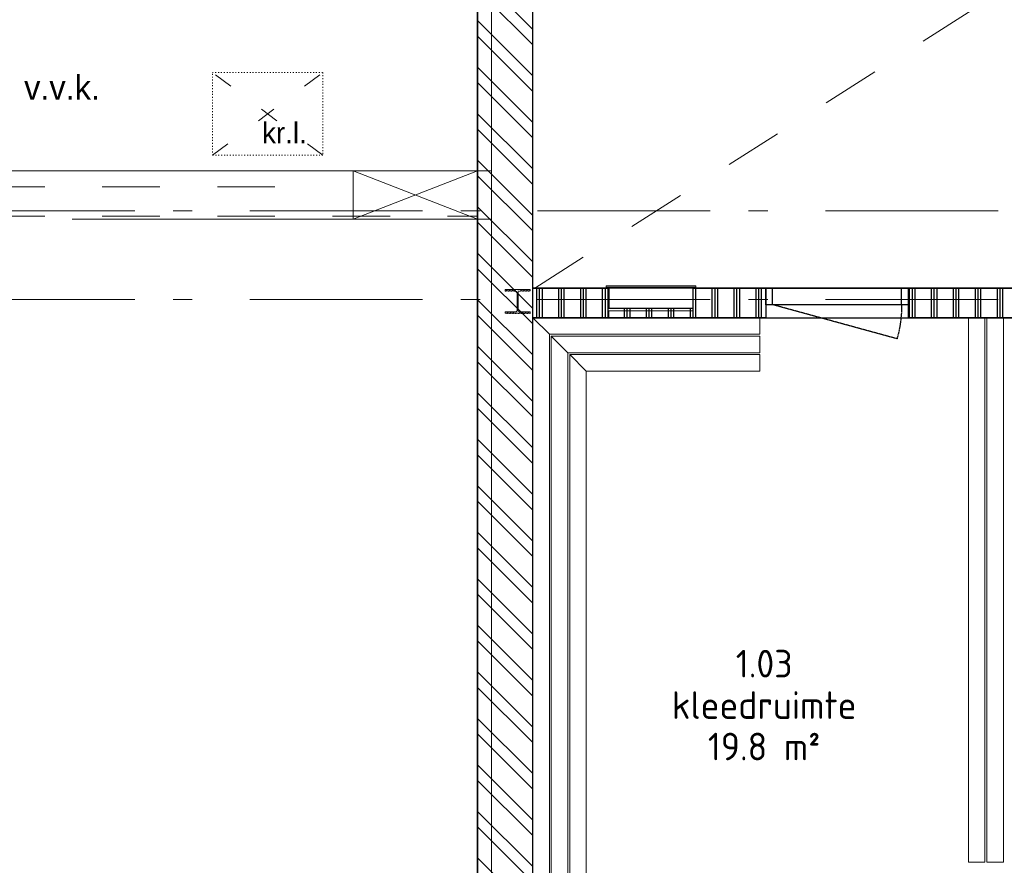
# Model space of a CAD drawing. Header units: millimetres. Extents: x -6345 to 55105, y -2390 to 56062.
# Tile 9 of 14: x 8440 to 15568, y 15581 to 21704. Entities that reach past the tile are written whole.
import ezdxf
from ezdxf.enums import TextEntityAlignment as Align

# ---------------------------------------------------------------- set-up
doc = ezdxf.new("R2010")
doc.units = ezdxf.units.MM
doc.header["$LTSCALE"] = 100
for name, pattern in [('DASHED', [0.75, 0.5, -0.25]), ('STYLE_01', [0.416641, 0.208282, -0.208359]), ('STYLE_05', [0.208282, 0.069427, -0.138855]), ('STYLE_06', [1.041641, 0.625, -0.208282, 0.069427, -0.138931])]:
    doc.linetypes.add(name, pattern=pattern)
for name, color, linetype, lineweight in [('00 stramien', 8, 'STYLE_06', 18), ('X-BT$23A__RuimteElement', 7, 'Continuous', 0), ('X-BT$23F__RuimteElement', 7, 'Continuous', 0), ('X-BT$23m2_RuimteElement', 7, 'Continuous', 0), ('X-BT$23NR__Ruimtenummer', 1, 'Continuous', 0), ('X-BT$23P__Algemeen', 1, 'Continuous', 0)]:
    doc.layers.add(name, color=color, linetype=linetype, lineweight=lineweight)
for name, color, linetype in [('AC21----_Buitenmuren', 8, 'Continuous'), ('AC22----_Binnenmuren', 8, 'Continuous'), ('AL16----_Funderings-contructie', 8, 'Continuous'), ('AL19----_Kruipluik', 8, 'Continuous'), ('AL21----_Buitenmuren', 3, 'Continuous'), ('AL22----_Binnenmuren', 2, 'Continuous'), ('AL28----_Constructie', 5, 'Continuous'), ('AL32----_Binnenkozijnen', 7, 'Continuous'), ('AL33----_Vloeropeningen', 5, 'Continuous'), ('AL65----_Veiligheid', 10, 'Continuous'), ('AL72----_Vaste-gebruikersvoorzieningen', 8, 'Continuous'), ('X-BT$1----_Ruimtegegevens', 7, 'Continuous')]:
    doc.layers.add(name, color=color, linetype=linetype)
for name, color, linetype, plot in [('AL19----_sparingen VBI', 8, 'Continuous', False), ('AL19----_Ventilatie', 8, 'Continuous', False), ('BL$8-BVO-polylijn', 160, 'Continuous', False), ('BL$8-GO--polylijnen', 10, 'Continuous', False)]:
    doc.layers.add(name, color=color, linetype=linetype, plot=plot)
doc.styles.add('Isocpeur', font='isocpeur.ttf')

# ---------------------------------------------------------------- blocks, each defined once
blk = doc.blocks.new('Ruimtefunctie')
at = {"layer": 'X-BT$23A__RuimteElement', "style": 'Isocpeur', "width": 0.94}
blk.add_attdef('RUIMTEFUNCTIE-A', text='', height=200, dxfattribs=at).set_placement((0, -600), align=Align.MIDDLE_CENTER)
at = {"layer": 'X-BT$23F__RuimteElement', "style": 'Isocpeur', "width": 0.94}
blk.add_attdef('RUIMTEFUNCTIE', text='', height=200, dxfattribs=at).set_placement((0, 300), align=Align.MIDDLE_CENTER)
at = {"layer": 'X-BT$23m2_RuimteElement', "style": 'Isocpeur', "width": 0.94}
blk.add_attdef('RUIMTEFUNCTIE-B', text='', height=200, dxfattribs=at).set_placement((0, 0), align=Align.MIDDLE_CENTER)
at = {"layer": 'X-BT$23NR__Ruimtenummer', "style": 'Isocpeur', "width": 0.94}
blk.add_attdef('RUIMTENUMMER', text='', height=200, dxfattribs=at).set_placement((0, 600), align=Align.MIDDLE_CENTER)
at = {"layer": 'X-BT$23P__Algemeen', "style": 'Isocpeur', "width": 0.94}
blk.add_attdef('PEILMAAT', text='', height=200, dxfattribs=at).set_placement((0, -300), align=Align.MIDDLE_CENTER)
blk = doc.blocks.new('*U40')
for p, q in [((50, 0), (50, -120)), ((984, 0), (984, -120))]:
    blk.add_line(p, q)
at = {"color": 252, "linetype": 'DASHED', "ltscale": 0.1, "flags": 128}
blk.add_lwpolyline([(984, 0, 0.06702), (950.7, 247), (50, 0)], format="xyb", dxfattribs=at)
at = {"flags": 128}
blk.add_lwpolyline([(1034, 0), (984, 0), (50, 0), (0, 0), (0, -120), (50, -120), (984, -120), (1034, -120)], close=True, dxfattribs=at)

msp = doc.modelspace()

# ---------------------------------------------------------------- hatches: boundary and pattern name
at = {"layer": 'AC21----_Buitenmuren'}
h = msp.add_hatch(dxfattribs=at)
h.set_pattern_fill('ANSI32', color=256, scale=25, angle=90, style=0)
h.paths.add_polyline_path([(12155, 33785), (11855, 34305), (11855, 34085), (11755, 34085), (11755, 10235), (12077.9, 10635), (12077.9, 13474), (12155, 13474)])
at = {"layer": 'AC22----_Binnenmuren'}
h = msp.add_hatch(dxfattribs=at)
h.set_pattern_fill('PLAST', color=256, scale=25, angle=90, style=0)
h.paths.add_polyline_path([(12155, 19760), (12705, 19760), (12705, 19616), (13315, 19616), (13315, 19760), (13841, 19760), (13841, 19546), (12155, 19546)])
h = msp.add_hatch(dxfattribs=at)
h.set_pattern_fill('PLAST', color=256, scale=25, angle=90, style=0)
h.paths.add_polyline_path([(21589, 19546), (14875, 19546), (14875, 19760), (21589, 19760)])

# ---------------------------------------------------------------- linework, layer by layer
at = {"layer": '00 stramien', "linetype": 'STYLE_06', "lineweight": 5, "ltscale": 20}
for p, q in [((12155, 35348.2), (12155, -2390)), ((55105, 20320.2), (-5895.5, 20320.2)), ((55105, 19678.2), (-5895.5, 19678.2))]:
    msp.add_line(p, q, dxfattribs=at)
at = {"layer": 'AL16----_Funderings-contructie', "linetype": 'Continuous', "lineweight": 5, "ltscale": 20}
for p, q in [((8245, 20610.2), (11855, 20610.2)), ((8820, 20260.2), (11855, 20260.2))]:
    msp.add_line(p, q, dxfattribs=at)
at = {"layer": 'AL16----_Funderings-contructie', "linetype": 'STYLE_01', "lineweight": 5, "ltscale": 20}
for p, q in [((8205, 20494.2), (10345.9, 20494.2)), ((8205, 20280.2), (11755, 20280.2))]:
    msp.add_line(p, q, dxfattribs=at)
at = {"layer": 'AL19----_Kruipluik', "linetype": 'STYLE_05', "lineweight": 5, "ltscale": 20}
for p, q in [((9834.8, 20721.8), (10634.8, 21321.8)), ((10634.8, 20721.8), (9834.8, 21321.8))]:
    msp.add_line(p, q, dxfattribs=at)
at = {"layer": 'AL19----_Kruipluik', "linetype": 'STYLE_05', "lineweight": 5}
msp.add_lwpolyline([(9834.8, 21321.8), (10634.8, 21321.8), (10634.8, 20721.8), (9834.8, 20721.8)], close=True, dxfattribs=at)
at = {"layer": 'AL19----_sparingen VBI', "linetype": 'Continuous', "lineweight": 5, "ltscale": 20}
for p, q in [((11755, 20610.2), (10855, 20260.2)), ((11755, 20260.2), (10855, 20610.2))]:
    msp.add_line(p, q, dxfattribs=at)
at = {"layer": 'AL19----_sparingen VBI', "linetype": 'Continuous', "lineweight": 5}
msp.add_lwpolyline([(10855, 20610.2), (11755, 20610.2), (11755, 20260.2), (10855, 20260.2)], close=True, dxfattribs=at)
at = {"layer": 'AL21----_Buitenmuren', "linetype": 'Continuous', "lineweight": 5, "ltscale": 20}
for p, q in [((11855, 10335), (11855, 34085)), ((12155, 14969), (12155, 33785))]:
    msp.add_line(p, q, dxfattribs=at)
at = {"layer": 'AL21----_Buitenmuren'}
for points in [[(34775, 23285), (34775, 23779.9), (34765, 23779.9), (34775, 34305), (11855, 34305), (11855, 34085), (11755, 34085), (11755, 10235), (34655, 10235), (34655, 20649.9), (34775, 20649.9), (34775, 21135)], [(34255, 21135), (34255, 10635), (12077.9, 10635), (12077.9, 13474), (12155, 13474), (12155, 33785), (34255, 33785), (34255, 23285)]]:
    msp.add_lwpolyline(points, dxfattribs=at)
at = {"layer": 'AL21----_Buitenmuren', "linetype": 'Continuous', "lineweight": 5}
msp.add_lwpolyline([(34555, 21135), (34555, 10335), (11855, 10335), (11855, 34305), (34775, 34305)], dxfattribs=at)
msp.add_lwpolyline([(11855, 34085), (11855, 10335), (11755, 10335), (11755, 34085)], close=True, dxfattribs=at)
at = {"layer": 'AL22----_Binnenmuren'}
for points in [[(12155, 19760), (12705, 19760), (12705, 19616), (13315, 19616), (13315, 19760), (13841, 19760), (13841, 19546), (12155, 19546)], [(21589, 19546), (14875, 19546), (14875, 19760), (21589, 19760)]]:
    msp.add_lwpolyline(points, close=True, dxfattribs=at)
at = {"layer": 'AL28----_Constructie', "linetype": 'Continuous', "lineweight": 5, "flags": 128}
msp.add_lwpolyline([(11955, 19739.7), (12027, 19739.7, -0.414214), (12042, 19724.7), (12042, 19602.7, -0.414214), (12027, 19587.7), (11955, 19587.7), (11955, 19578.2), (12135, 19578.2), (12135, 19587.7), (12063, 19587.7, -0.414214), (12048, 19602.7), (12048, 19724.7, -0.414214), (12063, 19739.7), (12135, 19739.7), (12135, 19749.2), (11955, 19749.2)], format="xyb", close=True, dxfattribs=at)
at = {"layer": 'AL28----_Constructie', "linetype": 'STYLE_05', "lineweight": 5, "flags": 128}
msp.add_lwpolyline([(11955, 19738.7), (12027, 19738.7, -0.414214), (12042, 19723.7), (12042, 19601.7, -0.414214), (12027, 19586.7), (11955, 19586.7), (11955, 19577.2), (12135, 19577.2), (12135, 19586.7), (12063, 19586.7, -0.414214), (12048, 19601.7), (12048, 19723.7, -0.414214), (12063, 19738.7), (12135, 19738.7), (12135, 19748.2), (11955, 19748.2)], format="xyb", close=True, dxfattribs=at)
at = {"layer": 'AL33----_Vloeropeningen', "linetype": 'STYLE_01', "lineweight": 5, "ltscale": 20}
msp.add_line((12169, 19760), (34241, 33796), dxfattribs=at)
at = {"layer": 'AL65----_Veiligheid', "linetype": 'Continuous', "lineweight": 5, "ltscale": 20}
for p, q in [((12705, 19596), (12705, 19546)), ((13315, 19596), (12705, 19596)), ((13315, 19596), (13315, 19546))]:
    msp.add_line(p, q, dxfattribs=at)
at = {"layer": 'AL65----_Veiligheid', "linetype": 'Continuous', "lineweight": 5}
for points in [[(12685, 19776), (13335, 19776), (13335, 19766), (12685, 19766)], [(12705, 19766), (13315, 19766), (13315, 19616), (12705, 19616)]]:
    msp.add_lwpolyline(points, close=True, dxfattribs=at)
at = {"layer": 'AL72----_Vaste-gebruikersvoorzieningen', "linetype": 'Continuous', "lineweight": 5, "ltscale": 20}
msp.add_line((13315, 19546), (12705, 19546), dxfattribs=at)
at = {"layer": 'AL72----_Vaste-gebruikersvoorzieningen', "linetype": 'Continuous', "lineweight": 5}
for points in [[(12275, 14062), (12275, 19426), (12155, 19546), (12155, 13942)], [(12275, 19426), (13798, 19426), (13798, 19546), (12155, 19546)], [(15308.3, 19546), (15308.3, 15604), (15428.3, 15604), (15428.3, 19546)], [(15441.7, 19546), (15441.7, 15604), (15561.7, 15604), (15561.7, 19546)], [(12408.3, 14195.3), (12408.3, 19292.7), (12288.3, 19412.7), (12288.3, 14075.3)], [(12408.3, 19292.7), (13798, 19292.7), (13798, 19412.7), (12288.3, 19412.7)], [(12541.7, 14328.7), (12541.7, 19159.3), (12421.7, 19279.3), (12421.7, 14208.7)], [(12541.7, 19159.3), (13798, 19159.3), (13798, 19279.3), (12421.7, 19279.3)]]:
    msp.add_lwpolyline(points, close=True, dxfattribs=at)
at = {"layer": 'BL$8-BVO-polylijn'}
msp.add_lwpolyline([(11755, 10235), (11755, 34295), (34765, 34295), (34765, 20209.9), (34655, 20209.9), (34655, 10235)], close=True, dxfattribs=at)
at = {"layer": 'BL$8-GO--polylijnen'}
for points in [[(12155, 33785), (34255, 33785), (34255, 19653), (29185, 19653), (29185, 19760), (12155, 19760)], [(12155, 19546), (15695, 19546), (15695, 13942), (12155, 13942)]]:
    msp.add_lwpolyline(points, close=True, dxfattribs=at)

# ---------------------------------------------------------------- block references
at = {"layer": 'AL32----_Binnenkozijnen', "xscale": -1, "rotation": 180}
msp.add_blockref('*U40', (13841, 19640), dxfattribs=at)
at = {"layer": 'X-BT$1----_Ruimtegegevens'}
ref = msp.add_blockref('Ruimtefunctie', (13829.6, 16741.3), dxfattribs=at)
ref.add_attrib('RUIMTENUMMER', '1.03', dxfattribs={"layer": 'X-BT$23NR__Ruimtenummer', "height": 200, "style": 'Isocpeur', "width": 0.94}).set_placement((13829.6, 17041.3), align=Align.MIDDLE_CENTER)
ref.add_attrib('RUIMTEFUNCTIE', 'kleedruimte', dxfattribs={"layer": 'X-BT$23F__RuimteElement', "height": 200, "style": 'Isocpeur', "width": 0.94}).set_placement((13829.6, 16741.3), align=Align.MIDDLE_CENTER)
ref.add_attrib('RUIMTEFUNCTIE-B', '19.8 m²', dxfattribs={"layer": 'X-BT$23m2_RuimteElement', "height": 200, "style": 'Isocpeur', "width": 0.94}).set_placement((13829.6, 16441.3), align=Align.MIDDLE_CENTER)

# ---------------------------------------------------------------- texts
at = {"layer": 'AL19----_Kruipluik', "lineweight": 0, "insert": (10194.4, 20959.9), "char_height": 150.76, "attachment_point": 1, "line_spacing_factor": 1.08965}
msp.add_mtext('kr.l.', dxfattribs=at)
at = {"layer": 'AL19----_Ventilatie', "lineweight": 0, "insert": (8472.4, 21300.6), "char_height": 175.88, "attachment_point": 1, "line_spacing_factor": 1.089869}
msp.add_mtext('v.v.k.', dxfattribs=at)

doc.saveas('drawing.dxf')
